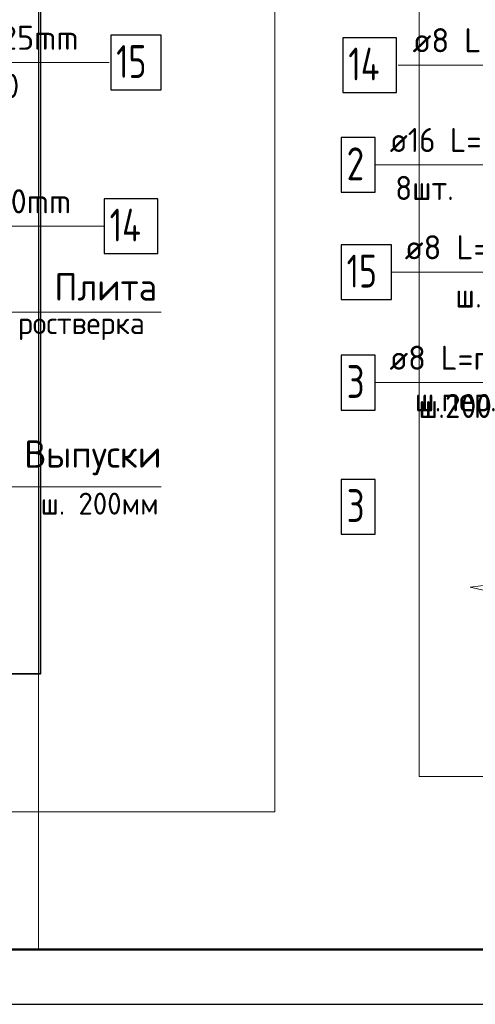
# Model space of a CAD drawing. Header units: millimetres. Extents: x 0 to 42000, y 0 to 29700.
# Tile 4 of 21: x 9839 to 14003, y 0 to 8994. Entities that reach past the tile are written whole.
import ezdxf

# ---------------------------------------------------------------- set-up
doc = ezdxf.new("R2010")
doc.units = ezdxf.units.MM
for name, color, linetype, lineweight in [('Standard', 7, 'Continuous', 25), ('Позиционная метка диаметр_ шаг', 7, 'Continuous', 13), ('Позиционная метка линия выноска', 7, 'Continuous', 13), ('Примечания', 7, 'Continuous', 13), ('Стена фоновая арматура У1', 7, 'Continuous', 18), ('Стена фоновая арматура Х1', 7, 'Continuous', 35), ('Стена фоновая затяжка С-обр.', 52, 'Continuous', 25)]:
    doc.layers.add(name, color=color, linetype=linetype, lineweight=lineweight)
doc.layers.add('Стена Хомут', color=7, linetype='Continuous', lineweight=25, true_color=0x6e3c1e)
doc.styles.add('ISOCPEUR', font='txt')

msp = doc.modelspace()

# ---------------------------------------------------------------- linework, layer by layer
at = {"layer": 'Standard', "color": 7, "linetype": 'Continuous', "lineweight": 25, "transparency": 33554687}
msp.add_lwpolyline([(0, 0), (42000, 0), (42000, 29700), (0, 29700), (0, 0)], close=True, dxfattribs=at)
at = {"layer": 'Standard', "color": 7, "linetype": 'Continuous', "lineweight": 50, "transparency": 33554687}
msp.add_lwpolyline([(2000, 29200), (41500, 29200), (41500, 500), (2000, 500), (2000, 29200)], close=True, dxfattribs=at)
at = {"layer": 'Standard', "color": 7, "linetype": 'Continuous', "lineweight": 13, "transparency": 33554687}
for points in [[(12172.1, 29200), (2000, 29200), (2000, 1758.8), (12172.1, 1758.8), (12172.1, 29200)], [(10011.6, 500), (23000, 500), (23000, 14741.2), (10011.6, 14741.2), (10011.6, 500)]]:
    msp.add_lwpolyline(points, dxfattribs=at)
at = {"layer": 'Standard', "color": 254, "linetype": 'Continuous', "lineweight": 35, "true_color": 0xc4c4ff, "transparency": 33554687}
msp.add_lwpolyline([(4780.3, 3020), (10030.3, 3020), (10030.3, 27720), (4780.3, 27720), (4780.3, 3020)], dxfattribs=at)
at = {"layer": 'Standard', "color": 254, "linetype": 'Continuous', "lineweight": 13, "true_color": 0xc4c4ff, "transparency": 33554687}
msp.add_lwpolyline([(13488.8, 2079.4), (19822.2, 2079.4), (19822.2, 10864.4), (13488.8, 10864.4), (13488.8, 2079.4)], dxfattribs=at)
at = {"layer": 'Позиционная метка линия выноска', "color": 7, "linetype": 'Continuous', "lineweight": 13, "transparency": 33554687}
msp.add_line((13297.1, 8579), (16062.2, 8579), dxfattribs=at)
for points in [[(10656.2, 8601.8), (7405.3, 8601.8), (7405.3, 8220)], [(13087.1, 7667.5), (16822.2, 7667.5), (17155.5, 7334.2)], [(10611.2, 7107.8), (8162.5, 7107.8), (7850.3, 7420)], [(13237.1, 6687.5), (16655.5, 6687.5), (16655.5, 5487.5)], [(8588.9, 5520), (8588.9, 6322.8), (11131.2, 6322.8)], [(14652.1, 3267.5), (14652.1, 5678.6), (13080.5, 5678.6)], [(7780.3, 4728.3), (8321.5, 4728.3), (11131.2, 4728.3)]]:
    msp.add_lwpolyline(points, dxfattribs=at)
at = {"layer": 'Примечания', "color": 7, "linetype": 'Continuous', "lineweight": 13, "transparency": 33554687}
for p, q in [((13955.5, 3810.9), (14355.5, 3857.5)), ((14155.5, 3764.2), (13955.5, 3810.9))]:
    msp.add_line(p, q, dxfattribs=at)
at = {"layer": 'Стена фоновая арматура У1', "color": 7, "linetype": 'Continuous', "lineweight": 25, "transparency": 33554687}
for points in [[(12777.1, 5428.6), (13087.1, 5428.6), (13087.1, 5928.6), (12777.1, 5928.6), (12777.1, 5428.6)], [(12777.1, 5428.6), (13087.1, 5428.6), (13087.1, 5928.6), (12777.1, 5928.6), (12777.1, 5428.6)], [(12777.1, 4295.3), (13087.1, 4295.3), (13087.1, 4795.3), (12777.1, 4795.3), (12777.1, 4295.3)]]:
    msp.add_lwpolyline(points, dxfattribs=at)
at = {"layer": 'Стена фоновая арматура Х1', "color": 7, "linetype": 'Continuous', "lineweight": 25, "transparency": 33554687}
msp.add_lwpolyline([(12777.1, 7417.5), (13087.1, 7417.5), (13087.1, 7917.5), (12777.1, 7917.5), (12777.1, 7417.5)], dxfattribs=at)
at = {"layer": 'Стена фоновая затяжка С-обр.', "color": 7, "linetype": 'Continuous', "lineweight": 25, "transparency": 33554687}
for points in [[(10671.2, 8351.8), (11131.2, 8351.8), (11131.2, 8851.8), (10671.2, 8851.8), (10671.2, 8351.8)], [(12777.1, 6437.5), (13237.1, 6437.5), (13237.1, 6937.5), (12777.1, 6937.5), (12777.1, 6437.5)]]:
    msp.add_lwpolyline(points, dxfattribs=at)
at = {"layer": 'Стена Хомут', "color": 7, "linetype": 'Continuous', "lineweight": 25, "transparency": 33554687}
for points in [[(12792.1, 8329), (13282.1, 8329), (13282.1, 8829), (12792.1, 8829), (12792.1, 8329)], [(10611.2, 6857.8), (11101.2, 6857.8), (11101.2, 7357.8), (10611.2, 7357.8), (10611.2, 6857.8)]]:
    msp.add_lwpolyline(points, dxfattribs=at)

# ---------------------------------------------------------------- texts
at = {"layer": 'Standard', "color": 7, "linetype": 'Continuous', "lineweight": 25, "transparency": 33554687, "insert": (13271.4, 7347), "char_height": 220, "width": 718.329, "attachment_point": 7, "style": 'ISOCPEUR'}
msp.add_mtext('\\W0.93;8шт.', dxfattribs=at)
at = {"layer": 'Позиционная метка диаметр_ шаг', "color": 7, "linetype": 'Continuous', "lineweight": 25, "transparency": 33554687, "attachment_point": 7, "style": 'ISOCPEUR'}
for s, insert, char_height, width in [('\\W0.95;Плита', (10156.2, 6427.9), 250, 1093.334), ('\\W0.97;ростверка', (9822.9, 6067.9), 200, 1396.221), ('\\W0.96;Выпуски', (9881.2, 4833.4), 250, 1369.43), ('\\W0.96;ш. 200мм', (10031.2, 4473.4), 200, 1195.894)]:
    msp.add_mtext(s, dxfattribs=dict(at, insert=insert, char_height=char_height, width=width))
at = {"layer": 'Стена фоновая арматура У1', "color": 7, "linetype": 'Continuous', "lineweight": 13, "transparency": 33554687, "attachment_point": 7, "style": 'ISOCPEUR'}
for s, insert, char_height, width in [('\\W0.97;ø8 L=п.м. ', (13219.1, 5796), 220, 1491.864), ('\\W0.78;3', (12827.1, 5538.6), 300, 326.407), ('\\W0.78;3', (12827.1, 5538.6), 300, 326.407), ('\\W0.95;ш.200 ', (13483.1, 5356), 220, 962.129), ('\\W0.95;ш.пер. ', (13450.1, 5356), 220, 1028.401), ('\\W0.78;3', (12827.1, 4405.3), 300, 326.407)]:
    msp.add_mtext(s, dxfattribs=dict(at, insert=insert, char_height=char_height, width=width))
at = {"layer": 'Стена фоновая арматура Х1', "color": 7, "linetype": 'Continuous', "lineweight": 13, "transparency": 33554687, "attachment_point": 7, "style": 'ISOCPEUR'}
for s, insert, char_height, width in [('\\W0.94;ø16 L=п.м. ', (13220.8, 7784.9), 220, 1599.141), ('\\W0.78;2', (12827.1, 7527.5), 300, 326.407)]:
    msp.add_mtext(s, dxfattribs=dict(at, insert=insert, char_height=char_height, width=width))
at = {"layer": 'Стена фоновая затяжка С-обр.', "color": 7, "linetype": 'Continuous', "lineweight": 13, "transparency": 33554687, "attachment_point": 7, "style": 'ISOCPEUR'}
for s, insert, char_height, width in [('\\W0.98;ø8 L=325mm ', (8741.2, 8719.1), 220, 1888.528), ('\\W0.75;15', (10721.2, 8461.8), 300, 472.289), ('\\W0.90;ш.150 ', (9225.2, 8279.1), 220, 912.893), ('\\W0.98;ø8 L=325mm ', (13357.8, 6804.9), 220, 1888.528), ('\\W0.75;15', (12827.1, 6547.5), 300, 472.281), ('\\W0.95;ш.200 ', (13819.8, 6364.9), 220, 962.122)]:
    msp.add_mtext(s, dxfattribs=dict(at, insert=insert, char_height=char_height, width=width))
at = {"layer": 'Стена Хомут', "color": 7, "linetype": 'Continuous', "lineweight": 13, "transparency": 33554687, "attachment_point": 7, "style": 'ISOCPEUR'}
for s, insert, char_height, width in [('\\W0.98;ø8 L=2340mm ', (13429.8, 8696.3), 220, 2064.676), ('\\W0.76;14', (12842.1, 8439), 300, 504.567), ('\\W0.98;ø8 L=2340mm ', (8521.2, 7225.2), 220, 2064.683), ('\\W0.76;14', (10661.2, 6967.8), 300, 504.567)]:
    msp.add_mtext(s, dxfattribs=dict(at, insert=insert, char_height=char_height, width=width))

doc.saveas('drawing.dxf')
